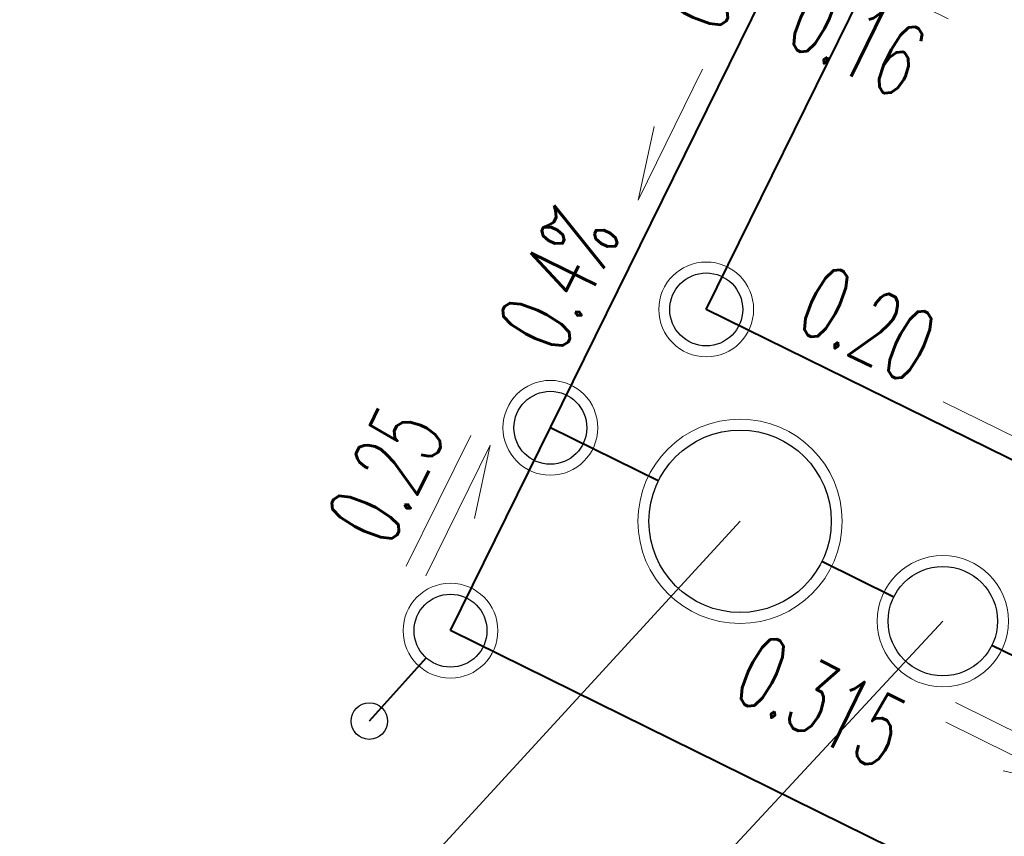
# Model space of a CAD drawing. Header units: metres. Extents: x 7506071 to 7508568, y 5798919 to 5800648.
# Tile 15 of 96: x 7507429 to 7507442, y 5799505 to 5799516. Entities that reach past the tile are written whole.
import ezdxf
from ezdxf import colors
from ezdxf.entities.mleader import LeaderData, LeaderLine
from ezdxf.enums import TextEntityAlignment as Align
from ezdxf.math import Vec2, Vec3

# ---------------------------------------------------------------- set-up
doc = ezdxf.new("R2010")
doc.units = ezdxf.units.M
doc.layers.get('0').update_dxf_attribs({"color": 250, "lineweight": 9})
for name, color, linetype, lineweight in [('IS-KD-brudna', 94, 'Continuous', 40), ('IS-KD-brudna-studnie', 94, 'Continuous', 30), ('IS-KD-czysta', 92, 'Continuous', 40), ('IS-KD-czysta-studnie', 92, 'Continuous', 30), ('IS-KD-opis', 98, 'Continuous', 20)]:
    doc.layers.add(name, color=color, linetype=linetype, lineweight=lineweight)
doc.layers.add('IS-viewport', color=254, linetype='Continuous', lineweight=0, plot=False)
doc.styles.add('IS-0.6', font='simplex.shx', dxfattribs={"width": 0.6})

# ---------------------------------------------------------------- blocks, each defined once
blk = doc.blocks.new('_None')
blk = doc.blocks.new('*U53')
at = {"color": 0, "linetype": 'Continuous', "lineweight": -2}
blk.add_lwpolyline([(0.173, 1.03), (-0.711, -0.765), (-0.493, 0.243)], dxfattribs=at)
at = {"layer": 'IS-viewport'}
blk.add_line((-0.442, -0.897), (0.442, 0.897), dxfattribs=at)
at = {"color": 0, "linetype": 'Continuous', "lineweight": -2, "style": 'IS-0.6', "width": 0.6}
blk.add_attdef('OPIS-P', (0.394, 1.478), '', height=1, rotation=63.7803, dxfattribs=at)
blk.add_attdef('OPIS-POD', text='', height=1, rotation=63.7803, dxfattribs=at).set_placement((0.269, -0.133), align=Align.TOP_CENTER)
blk.add_attdef('OPIS-L', text='', height=1, rotation=63.7803, dxfattribs=at).set_placement((-0.932, -1.213), align=Align.RIGHT)
blk = doc.blocks.new('*U57')
at = {"color": 0, "linetype": 'Continuous', "lineweight": -2}
blk.add_lwpolyline([(-0.765, 0.711), (1.03, -0.173), (0.243, 0.493)], dxfattribs=at)
at = {"layer": 'IS-viewport'}
blk.add_line((-0.897, 0.442), (0.897, -0.442), dxfattribs=at)
at = {"color": 0, "linetype": 'Continuous', "lineweight": -2, "style": 'IS-0.6', "width": 0.6}
blk.add_attdef('OPIS-L', text='', height=1, rotation=333.7803, dxfattribs=at).set_placement((-1.213, 0.932), align=Align.RIGHT)
blk.add_attdef('OPIS-POD', text='', height=1, rotation=333.7803, dxfattribs=at).set_placement((-0.133, -0.269), align=Align.TOP_CENTER)
blk.add_attdef('OPIS-P', (1.478, -0.394), '', height=1, rotation=333.7803, dxfattribs=at)
blk = doc.blocks.new('*U62')
at = {"color": 0, "linetype": 'Continuous', "lineweight": -2}
blk.add_lwpolyline([(-0.173, -1.03), (0.711, 0.765), (0.493, -0.243)], dxfattribs=at)
at = {"layer": 'IS-viewport'}
blk.add_line((-0.442, -0.897), (0.442, 0.897), dxfattribs=at)
at = {"color": 0, "linetype": 'Continuous', "lineweight": -2, "style": 'IS-0.6', "width": 0.6}
blk.add_attdef('OPIS-P', (1.658, 0.855), '', height=1, rotation=63.7803, dxfattribs=at)
blk.add_attdef('OPIS-POD', text='', height=1, rotation=63.7803, dxfattribs=at).set_placement((-1.337, 0.659), align=Align.TOP_CENTER)
blk.add_attdef('OPIS-L', text='', height=1, rotation=63.7803, dxfattribs=at).set_placement((0.333, -1.836), align=Align.RIGHT)
blk = doc.blocks.new('*U63')
at = {"color": 0, "linetype": 'Continuous', "lineweight": -2}
blk.add_lwpolyline([(-1.03, 0.173), (0.765, -0.711), (-0.243, -0.493)], dxfattribs=at)
at = {"layer": 'IS-viewport'}
blk.add_line((-0.897, 0.442), (0.897, -0.442), dxfattribs=at)
at = {"color": 0, "linetype": 'Continuous', "lineweight": -2, "style": 'IS-0.6', "width": 0.6}
blk.add_attdef('OPIS-POD', text='', height=1, rotation=333.7803, dxfattribs=at).set_placement((0.659, 1.337), align=Align.TOP_CENTER)
blk.add_attdef('OPIS-L', text='', height=1, rotation=333.7803, dxfattribs=at).set_placement((-1.836, -0.333), align=Align.RIGHT)
blk.add_attdef('OPIS-P', (0.855, -1.658), '', height=1, rotation=333.7803, dxfattribs=at)
blk = doc.blocks.new('*U74')
at = {"color": 0, "linetype": 'Continuous', "lineweight": -2}
blk.add_lwpolyline([(1.03, -0.173), (-0.765, 0.711), (0.243, 0.493)], dxfattribs=at)
at = {"layer": 'IS-viewport'}
blk.add_line((-0.897, 0.442), (0.897, -0.442), dxfattribs=at)
at = {"color": 0, "linetype": 'Continuous', "lineweight": -2, "style": 'IS-0.6', "width": 0.6}
blk.add_attdef('OPIS-L', text='', height=1, rotation=333.7803, dxfattribs=at).set_placement((-1.213, 0.932), align=Align.RIGHT)
blk.add_attdef('OPIS-POD', text='', height=1, rotation=333.7803, dxfattribs=at).set_placement((-0.133, -0.269), align=Align.TOP_CENTER)
blk.add_attdef('OPIS-P', (1.478, -0.394), '', height=1, rotation=333.7803, dxfattribs=at)

msp = doc.modelspace()

# ---------------------------------------------------------------- linework, layer by layer
at = {"layer": 'IS-KD-brudna'}
for p, q in [((7507434.518, 5799507.335), (7507461.492, 5799562.106)), ((7507437.368, 5799509.387), (7507435.888, 5799510.116)), ((7507440.598, 5799507.796), (7507439.611, 5799508.282)), ((7507462.04, 5799493.781), (7507434.518, 5799507.335)), ((7507434.184, 5799506.963), (7507433.405, 5799506.095))]:
    msp.add_line(p, q, dxfattribs=at)
at = {"layer": 'IS-KD-brudna-studnie', "lineweight": 9}
for centre, radius in [((7507435.888, 5799510.116), 0.65), ((7507438.489, 5799508.834), 1.4), ((7507441.27, 5799507.465), 0.9), ((7507434.518, 5799507.335), 0.65)]:
    msp.add_circle(centre, radius, dxfattribs=at)
at = {"layer": 'IS-KD-brudna-studnie'}
for centre, radius in [((7507435.888, 5799510.116), 0.5), ((7507438.489, 5799508.834), 1.25), ((7507441.27, 5799507.465), 0.75), ((7507434.518, 5799507.335), 0.5), ((7507433.405, 5799506.095), 0.25)]:
    msp.add_circle(centre, radius, dxfattribs=at)
at = {"layer": 'IS-KD-czysta', "ltscale": 2}
for p, q in [((7507438.025, 5799511.739), (7507448.463, 5799532.933)), ((7507446.009, 5799507.806), (7507438.025, 5799511.739)), ((7507442.975, 5799506.625), (7507441.943, 5799507.133))]:
    msp.add_line(p, q, dxfattribs=at)
at = {"layer": 'IS-KD-czysta-studnie', "lineweight": 9}
msp.add_circle((7507438.025, 5799511.739), 0.65, dxfattribs=at)
at = {"layer": 'IS-KD-czysta-studnie'}
msp.add_circle((7507438.025, 5799511.739), 0.5, dxfattribs=at)

# ---------------------------------------------------------------- block references
at = {"layer": 'IS-KD-opis'}
ref = msp.add_blockref('*U53', (7507437.802, 5799514.003), dxfattribs=at)
ref.add_attrib('OPIS-P', '0.25', (7507438.196, 5799515.481), dxfattribs={"layer": '0', "color": 0, "linetype": 'Continuous', "lineweight": -2, "height": 1, "rotation": 63.7803, "style": 'IS-0.6', "width": 0.6})
ref.add_attrib('OPIS-L', '0.4%', dxfattribs={"layer": '0', "color": 0, "linetype": 'Continuous', "lineweight": -2, "height": 1, "rotation": 63.7803, "style": 'IS-0.6', "width": 0.6}).set_placement((7507436.87, 5799512.79), align=Align.RIGHT)
ref = msp.add_blockref('*U74', (7507440.446, 5799516.166), dxfattribs=at)
ref.add_attrib('OPIS-POD', '0.16', dxfattribs={"layer": '0', "color": 0, "linetype": 'Continuous', "lineweight": -2, "height": 1, "rotation": 333.7803, "style": 'IS-0.6', "width": 0.6}).set_placement((7507440.314, 5799515.896), align=Align.TOP_CENTER)
ref = msp.add_blockref('*U57', (7507442.04, 5799509.761), dxfattribs=at)
ref.add_attrib('OPIS-P', '0.5%', (7507443.518, 5799509.367), dxfattribs={"layer": '0', "color": 0, "linetype": 'Continuous', "lineweight": -2, "height": 1, "rotation": 333.7803, "style": 'IS-0.6', "width": 0.6})
ref.add_attrib('OPIS-L', '0.20', dxfattribs={"layer": '0', "color": 0, "linetype": 'Continuous', "lineweight": -2, "height": 1, "rotation": 333.7803, "style": 'IS-0.6', "width": 0.6}).set_placement((7507440.827, 5799510.693), align=Align.RIGHT)
ref = msp.add_blockref('*U62', (7507434.353, 5799509.115), dxfattribs=at)
ref.add_attrib('OPIS-POD', '0.25', dxfattribs={"layer": '0', "color": 0, "linetype": 'Continuous', "lineweight": -2, "height": 1, "rotation": 63.7803, "style": 'IS-0.6', "width": 0.6}).set_placement((7507433.187, 5799509.689), align=Align.TOP_CENTER)
ref = msp.add_blockref('*U63', (7507442.339, 5799505.906), dxfattribs=at)
ref.add_attrib('OPIS-L', '0.315', dxfattribs={"layer": '0', "color": 0, "linetype": 'Continuous', "lineweight": -2, "height": 1, "rotation": 333.7803, "style": 'IS-0.6', "width": 0.6}).set_placement((7507440.419, 5799505.403), align=Align.RIGHT)

# ---------------------------------------------------------------- leaders
ml = msp.add_multileader_mtext('Standard', dxfattribs=at)
ml.set_content('OSd', color=256, style='IS-0.6')
ml.set_leader_properties(linetype='Continuous', lineweight=9)
ml.set_arrow_properties(name='NONE')
ml.build(insert=Vec2(0, 0))
ml.multileader.update_dxf_attribs({"has_dogleg": 0, "text_left_attachment_type": 6, "text_right_attachment_type": 6, "dogleg_length": 0, "arrow_head_size": 0.25})
ctx = ml.context
ctx.base_point, ctx.char_height, ctx.arrow_head_size, ctx.landing_gap_size, ctx.plane_origin = Vec3(7507428.97, 5799500.701, 0), 1, 0.25, 0.25, Vec3(7507432.996, 5799495.727, 0)
ctx.left_attachment, ctx.right_attachment, ctx.text_align_type = 6, 6, 2
notes = []
notes.append((ctx, [(0, (1, 1, 0), (7507431.013, 5799500.701, 0), (-1, 0), 0, [(0, [(7507438.489, 5799508.834, 0)], 0, [])])]))
ctx.mtext.insert, ctx.mtext.alignment, ctx.mtext.line_spacing_style, ctx.mtext.flow_direction = Vec3(7507430.763, 5799501.901, 0), 3, 2, 5
ml = msp.add_multileader_mtext('Standard', dxfattribs=at)
ml.set_content('SEd', color=256, style='IS-0.6')
ml.set_leader_properties(linetype='Continuous', lineweight=9)
ml.set_arrow_properties(name='NONE')
ml.build(insert=Vec2(0, 0))
ml.multileader.update_dxf_attribs({"has_dogleg": 0, "text_left_attachment_type": 6, "text_right_attachment_type": 6, "dogleg_length": 0, "arrow_head_size": 0.25})
ctx = ml.context
ctx.base_point, ctx.char_height, ctx.arrow_head_size, ctx.landing_gap_size, ctx.plane_origin = Vec3(7507431.643, 5799499.21), 1, 0.25, 0.25, Vec3(7507435.777, 5799494.357)
ctx.left_attachment, ctx.right_attachment, ctx.text_align_type = 6, 6, 2
notes.append((ctx, [(0, (1, 1, 0), (7507433.6, 5799499.21), (-1, 0), 0, [(0, [(7507441.27, 5799507.465)], 0, [])])]))
ctx.mtext.insert, ctx.mtext.alignment, ctx.mtext.line_spacing_style, ctx.mtext.flow_direction = Vec3(7507433.35, 5799500.41), 3, 2, 5
for ctx, leaders in notes:
    for number, flags, end, landing, length, lines in leaders:
        leader = LeaderData()
        leader.index, (leader.has_last_leader_line, leader.has_dogleg_vector, leader.attachment_direction) = number, flags
        leader.last_leader_point, leader.dogleg_vector, leader.dogleg_length = Vec3(end), Vec3(landing), length
        for number, points, colour, breaks in lines:
            line = LeaderLine()
            line.index, line.vertices, line.color, line.breaks = number, Vec3.list(points), colors.encode_raw_color(colour), breaks
            leader.lines.append(line)
        ctx.leaders.append(leader)

doc.saveas('drawing.dxf')
